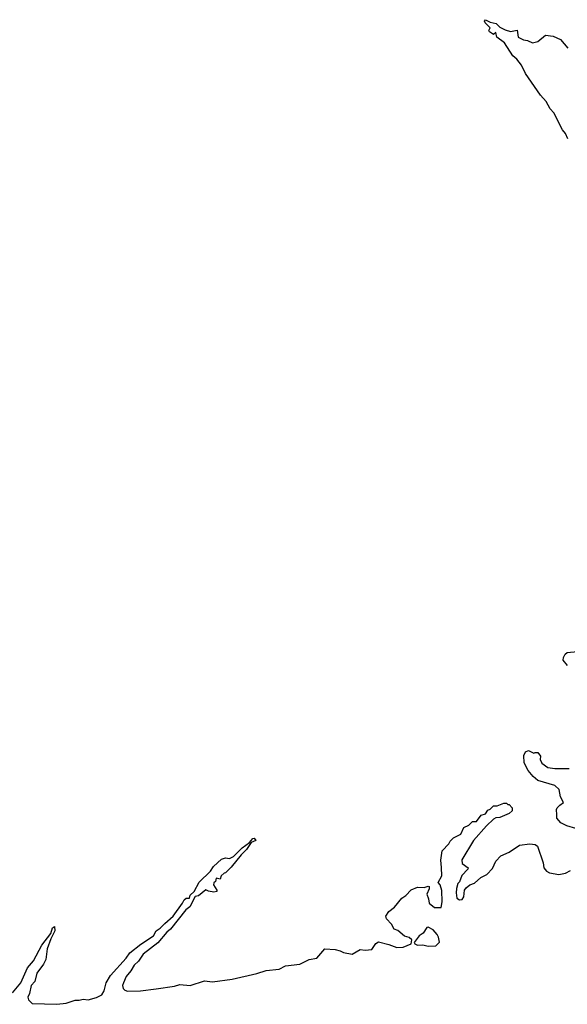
# Model space of a CAD drawing. Extents: x 2323203 to 2567568, y 883585 to 1022917.
# Tile 59 of 256: x 2444830 to 2449021, y 940982 to 948518. Entities that reach past the tile are written whole.
import ezdxf

# ---------------------------------------------------------------- set-up
doc = ezdxf.new("R2010")
doc.units = 0

msp = doc.modelspace()

# ---------------------------------------------------------------- linework, layer by layer
at = {"layer": '0CON10XD'}
for points in [[(2449025.9, 947605.9), (2449006.6, 947646.6), (2448984.5, 947674.5), (2448918.6, 947805), (2448888.8, 947835), (2448860.3, 947890.3), (2448815, 947940), (2448701.4, 948105), (2448670.5, 948170.5), (2448635, 948216.2), (2448605, 948240), (2448539.7, 948339.7), (2448482.6, 948382.6), (2448475, 948420), (2448455, 948404.2), (2448426.7, 948425), (2448421.2, 948435), (2448431.2, 948455), (2448392.3, 948492.3), (2448387.5, 948505), (2448395, 948517.5), (2448429.5, 948499.5), (2448477.7, 948487.7), (2448505, 948460), (2448545, 948440), (2448585, 948427.5), (2448637, 948437), (2448643.6, 948383.6), (2448685, 948362.5), (2448717, 948357), (2448755, 948340), (2448795, 948350), (2448855, 948400), (2448911.7, 948391.7), (2448970, 948365), (2449025, 948300)], [(2449022.5, 943575), (2448990, 943615), (2448992.5, 943635), (2449005, 943662.5), (2449020, 943675), (2449098.7, 943681.3)], [(2449085, 942326.9), (2449017.2, 942347.2), (2448970.6, 942370.6), (2448941.4, 942405), (2448940.5, 942430.5), (2448938.3, 942471.7), (2448943.8, 942485), (2448963.2, 942506.8), (2448991.2, 942525), (2448968.2, 942568.2), (2448958.7, 942625), (2448925, 942657.3), (2448795.6, 942695.6), (2448760, 942725), (2448721.2, 942771.2), (2448690.8, 942830.8), (2448687.5, 942885), (2448700, 942915), (2448725, 942923.8), (2448765, 942902.5), (2448775, 942910), (2448795, 942910), (2448815, 942880), (2448813.3, 942855), (2448825, 942827.5), (2448872.5, 942795), (2448925.6, 942785.6), (2449035.2, 942785.2)], [(2447281.4, 941391.4), (2447308.8, 941378.8), (2447375, 941366), (2447435, 941402.2), (2447475, 941395.8), (2447525, 941402), (2447555, 941446.7), (2447575, 941460), (2447655, 941440), (2447717, 941417), (2447765, 941418.6), (2447826.2, 941443.8), (2447830, 941475), (2447811.7, 941491.7), (2447775, 941502.5), (2447725, 941547.5), (2447695, 941557.5), (2447676.1, 941596.1), (2447637.5, 941635), (2447632.5, 941655), (2447655, 941690.8), (2447699.2, 941725), (2447753.3, 941795), (2447785, 941813.3), (2447825, 941856.7), (2447875, 941878.8), (2447925, 941876.2), (2447955, 941886), (2447963.3, 941883.3), (2447964, 941865), (2447946, 941825), (2447959.7, 941789.7), (2447964, 941755), (2448005, 941723.1), (2448056.6, 941723.4), (2448064, 941765), (2448061.4, 941851.4), (2448048.6, 941895), (2448033.3, 941915), (2448060, 941965), (2448058.7, 942028.7), (2448052.5, 942085), (2448063.6, 942156.4), (2448115, 942210), (2448125, 942230), (2448150, 942255), (2448205, 942282.5), (2448230, 942335), (2448268.3, 942351.7), (2448295, 942380), (2448325, 942380), (2448361.7, 942428.3), (2448395, 942440), (2448411.7, 942468.3), (2448430, 942475), (2448455, 942500), (2448485, 942500), (2448535, 942520), (2448555, 942520), (2448565, 942510), (2448575, 942510), (2448600, 942485), (2448598.3, 942461.7), (2448575, 942442.5), (2448505, 942412.5), (2448475, 942410), (2448455, 942397.5), (2448402.3, 942347.7), (2448302.5, 942235), (2448213, 942087), (2448215, 942060), (2448262.5, 942025), (2448260, 942015), (2448213, 941967), (2448195, 941920), (2448182.5, 941905), (2448171.7, 941868.3), (2448169.4, 941835), (2448176, 941795), (2448195, 941780.8), (2448215.5, 941784.5), (2448228, 941805), (2448234, 941856), (2448246.9, 941873.1), (2448274.3, 941895.7), (2448310.3, 941909.7), (2448359.2, 941950.8), (2448406.2, 941975), (2448449.4, 942020.6), (2448475, 942078), (2448512.2, 942117.8), (2448575, 942146.2), (2448655, 942199.1), (2448735, 942210.9), (2448775, 942205.6), (2448793, 942193), (2448835.8, 942065), (2448840.8, 942025), (2448860.6, 942000.6), (2448885, 941988.9), (2448955, 941975.6), (2449007.5, 941985), (2449044.6, 942005)], [(2444775, 941068.8), (2444838.8, 941145), (2444890.3, 941259.7), (2444936.2, 941315), (2444999.2, 941435), (2445067.5, 941522.5), (2445082, 941568), (2445095, 941576.2), (2445099.6, 941545), (2445068.1, 941481.9), (2445040.6, 941405), (2445029.4, 941325), (2445011.3, 941288.7), (2444960.7, 941219.3), (2444944.5, 941155.5), (2444916.7, 941125), (2444905.8, 941065), (2444892.5, 941035), (2444897.1, 941015), (2444925, 940987.1), (2445115, 940981.5), (2445185, 940991.1), (2445255, 941014.3), (2445285, 941012.2), (2445315, 941022), (2445353.3, 941016.7), (2445417.4, 941032.6), (2445459.4, 941055), (2445475.3, 941084.7), (2445490.6, 941145), (2445525, 941202.5), (2445645.8, 941335), (2445672.5, 941375), (2445757.6, 941442.4), (2445854.2, 941505), (2445875.2, 941544.8), (2445905, 941563.1), (2445939.3, 941600.7), (2446004.2, 941655), (2446075.8, 941755), (2446087.8, 941782.2), (2446105, 941792.9), (2446128.8, 941795), (2446134.3, 941815.7), (2446165, 941843.8), (2446203.9, 941916.1), (2446289.3, 942000.7), (2446312.5, 942035), (2446375, 942092.5), (2446405, 942102.5), (2446435, 942097.5), (2446465, 942114), (2446531.7, 942178.3), (2446589.5, 942220.5), (2446615, 942250), (2446625, 942252), (2446635.8, 942234.2), (2446600.5, 942219.5), (2446565, 942166), (2446523.6, 942126.4), (2446449.2, 942030.8), (2446405, 941987.5), (2446395, 941986.2), (2446372.5, 941965), (2446365, 941940), (2446334.2, 941945.8), (2446328.3, 941921.7), (2446315, 941910), (2446313.3, 941895), (2446337.5, 941855), (2446337.5, 941845), (2446315, 941840), (2446275, 941846.7), (2446255, 941856.7), (2446197.5, 941812.5), (2446173.1, 941806.9), (2446131.7, 941728.3), (2446100.8, 941705), (2445983.8, 941556.2), (2445955, 941534.2), (2445887.7, 941452.3), (2445774.2, 941365), (2445739.3, 941310.7), (2445705, 941280), (2445681.5, 941238.5), (2445645.8, 941195), (2445623.1, 941145), (2445617.5, 941125), (2445621.5, 941101.5), (2445635, 941088.9), (2445655, 941082.7), (2445755, 941085.5), (2445875, 941099.1), (2446015, 941119.5), (2446055, 941131.9), (2446135, 941124.5), (2446245, 941160.9), (2446305, 941153.3), (2446455, 941173.8), (2446645, 941216.4), (2446715, 941240), (2446815, 941250), (2446865, 941275.6), (2446975, 941289.4), (2447045, 941324.3), (2447104.3, 941335.7), (2447165, 941406.7), (2447245, 941401.2), (2447281.4, 941391.4)], [(2447955, 941425.7), (2448015, 941430), (2448042, 941458), (2448035.7, 941495), (2448025, 941516.9), (2447995, 941552.2), (2447955, 941572), (2447945, 941570), (2447918.8, 941525), (2447886.7, 941505), (2447850, 941455), (2447853.6, 941443.6), (2447875, 941434), (2447915, 941436.7), (2447955, 941425.7)]]:
    msp.add_lwpolyline(points, dxfattribs=at)

doc.saveas('drawing.dxf')
